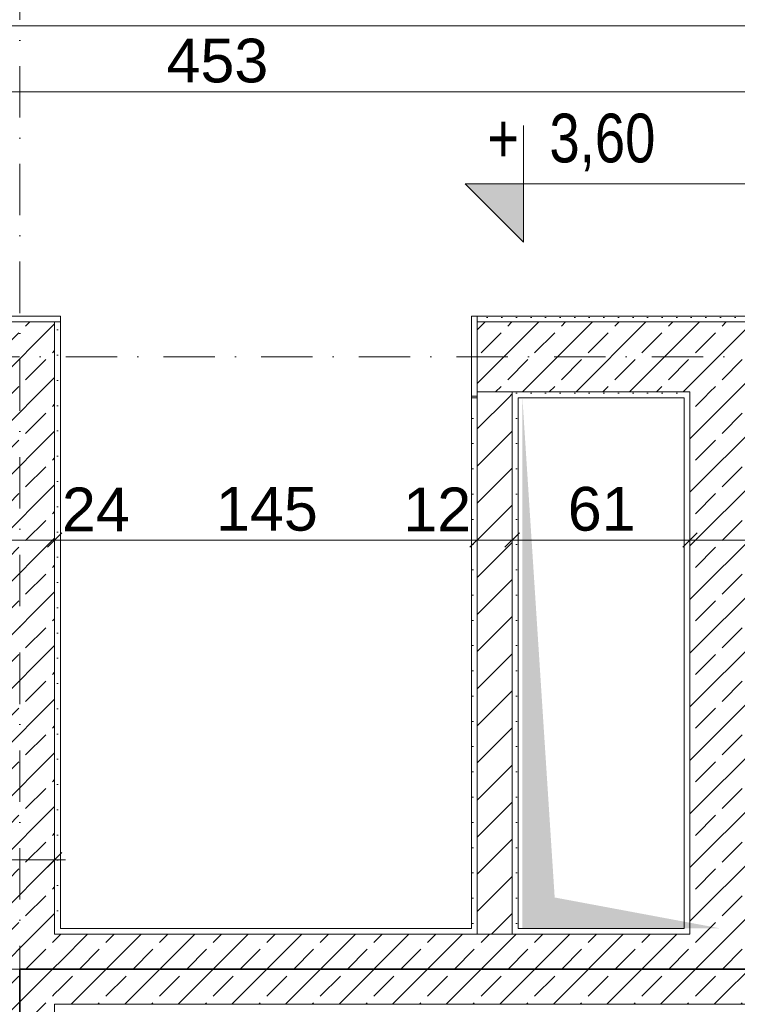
# Model space of a CAD drawing. Header units: millimetres. Extents: x -126905 to -83905, y -179170 to 5194.
# Tile 30 of 70: x -112030 to -109567, y -100087 to -96710. Entities that reach past the tile are written whole.
import ezdxf
from ezdxf.enums import TextEntityAlignment as Align

# ---------------------------------------------------------------- set-up
doc = ezdxf.new("R2010")
doc.units = ezdxf.units.MM
doc.header["$MEASUREMENT"] = 0
doc.linetypes.add('Kropki i Kreski', pattern=[335.138881, 176.388884, -88.194442, 0, -70.555556])
doc.linetypes.add('Kropkowana', pattern=[317.499995, 0, -317.499995])
for name, color, linetype, lineweight in [('Nowe_0_Nr_pióra__21', 7, 'Continuous', 20), ('Nowe_Konstrukcja - Stropy_Nr_pióra__125', 255, 'Continuous', 0), ('Nowe_Konstrukcja - Ściany zew_Nr_pióra__21', 7, 'Continuous', 20), ('Nowe_Konstrukcja - Ściany zew_Nr_pióra__3', 7, 'Continuous', 13), ('Nowe_Konstrukcja - Ściany zew_Nr_pióra__41', 7, 'Continuous', 13), ('Nowe_Konstrukcja - Ściany_Nr_pióra__21', 7, 'Continuous', 20), ('Nowe_Osie_Nr_pióra__4', 8, 'Continuous', 13), ('Nowe_Tabelka_Nr_pióra__3', 7, 'Continuous', 13), ('Nowe_Wymiarowanie - Ogólne_Nr_pióra__42', 8, 'Continuous', 25)]:
    doc.layers.add(name, color=color, linetype=linetype, lineweight=lineweight)
for name, color, linetype, lineweight, true_color in [('Nowe_0_Nr_pióra__8', 7, 'Continuous', 35, 0xa80f02), ('Nowe_Elementy Modelu - Strefy_Nr_pióra__121', 7, 'Continuous', 0, 0xd5e3e3), ('Nowe_Konstrukcja - Ściany zew_Nr_pióra__23', 7, 'Continuous', 13, 0x858585), ('Nowe_Wymiarowanie - Ogólne_Nr_pióra__81', 7, 'Continuous', 13, 0x6a6a6a)]:
    doc.layers.add(name, color=color, linetype=linetype, lineweight=lineweight, true_color=true_color)
for name, color, linetype in [('Nowe_Konstrukcja - Stropy', 7, 'Continuous'), ('Nowe_Konstrukcja - Ściany zew', 7, 'Continuous'), ('Nowe_Osie', 7, 'Continuous'), ('Nowe_Wymiarowanie - Ogólne', 7, 'Continuous')]:
    doc.layers.add(name, color=color, linetype=linetype)
doc.styles.add('STYL_AUTOMATYCZNY_1', font='arial.ttf')
doc.styles.add('STYL_AUTOMATYCZNY_3', font='arial.ttf', dxfattribs={"width": 0.8})
doc.linetypes.add('REI 60', pattern='A,0,[1,PB-ARCH-003 RZUT I PIÄTRA_1.Kondygnacja (1)1.Shx,S=5.15873,R=0,X=0,Y=-0.001199],-650,0', length=650)
doc.dimstyles.new('STYL_AUTOMATYCZNY__1', dxfattribs={"dimtxt": 150, "dimasz": 47.5, "dimexe": 0.18, "dimexo": 0.0625, "dimgap": 0, "dimtad": 1, "dimtih": 1, "dimtoh": 1, "dimdec": 0, "dimlfac": 0.1, "dimzin": 0, "dimdsep": 46, "dimtxsty": 'STYL_AUTOMATYCZNY_1', "dimblk": 'ARROWHEAD_6', "dimblk1": 'ARROWHEAD_6', "dimblk2": 'ARROWHEAD_6', "dimcen": 0.09, "dimse1": 1, "dimse2": 1, "dimclrd": 256, "dimclre": 256, "dimclrt": 8, "dimazin": 0, "dimtfac": 1, "dimtdec": 4, "dimtmove": 0, "dimatfit": 3, "dimfxl": 0, "dimtolj": 1, "dimtzin": 0, "dimarcsym": 0})
doc.dimstyles.new('STYL_AUTOMATYCZNY__2', dxfattribs={"dimtxt": 150, "dimasz": 47.5, "dimexe": 0.18, "dimexo": 0.0625, "dimgap": 0, "dimtad": 1, "dimdec": 0, "dimlfac": 0.1, "dimzin": 0, "dimdsep": 46, "dimtxsty": 'STYL_AUTOMATYCZNY_1', "dimblk": 'ARROWHEAD_6', "dimblk1": 'ARROWHEAD_6', "dimblk2": 'ARROWHEAD_6', "dimcen": 0.09, "dimse1": 1, "dimse2": 1, "dimclrd": 256, "dimclre": 256, "dimclrt": 8, "dimazin": 0, "dimtfac": 1, "dimtdec": 4, "dimtmove": 0, "dimatfit": 3, "dimfxl": 0, "dimtolj": 1, "dimtzin": 0, "dimarcsym": 0})
pattern_1 = [(45, (0, 0), (-91.92388, 91.92388), []), (45, (-45.96, 45.96), (-91.92388, 91.92388), [97.5, -32.5])]
pattern_2 = [(0, (0, 0), (0, 86.60254), [0, -50]), (0, (25, 43.3), (0, 86.60254), [0, -50])]
pattern_3 = [(45, (0, 0), (-63.63961, 63.63961), [])]

# ---------------------------------------------------------------- blocks, each defined once
blk = doc.blocks.new('Strop_1_1', base_point=(-95969.5, -92006.6))
at = {"layer": 'Nowe_Konstrukcja - Stropy_Nr_pióra__125', "color": 255, "linetype": 'Kropkowana', "lineweight": 0, "flags": 128}
blk.add_lwpolyline([(-95969.5, -92006.6), (-121789.5, -92006.6), (-121789.5, -102826.6), (-111909.5, -102826.6), (-111909.5, -100086.6), (-107469, -100086.6), (-107469, -102826.6), (-95969.5, -102826.6)], close=True, dxfattribs=at)
blk = doc.blocks.new('Ściana_4_1', base_point=(-112029.5, -99966.6))
at = {"layer": 'Nowe_Konstrukcja - Ściany zew_Nr_pióra__23', "linetype": 'Continuous', "lineweight": 13, "true_color": 0x858585}
h = blk.add_hatch(dxfattribs=at)
h.set_pattern_fill('Beton_zbrojony_0001', color=252, style=0, pattern_type=2)
h.set_pattern_definition(pattern_1)
h.paths.add_polyline_path([(-111889.5, -100086.6), (-111889.5, -99846.6), (-111909.5, -99846.6), (-111909.5, -100086.6)])
h = blk.add_hatch(dxfattribs=at)
h.set_pattern_fill('Tynk_0001', color=252, style=0, pattern_type=2)
h.set_pattern_definition(pattern_2)
h.paths.add_polyline_path([(-110479.5, -99826.6), (-111889.5, -99826.6), (-111889.5, -99846.6), (-110479.5, -99846.6)])
h = blk.add_hatch(dxfattribs=at)
h.set_pattern_fill('Beton_zbrojony_0001', color=252, style=0, pattern_type=2)
h.set_pattern_definition(pattern_1)
h.paths.add_polyline_path([(-109729.5, -99846.6), (-111889.5, -99846.6), (-111889.5, -100086.6), (-109729.5, -100086.6)])
h = blk.add_hatch(dxfattribs=at)
h.set_pattern_fill('Tynk_0001', color=252, style=0, pattern_type=2)
h.set_pattern_definition(pattern_2)
h.paths.add_polyline_path([(-110479.5, -99846.6), (-110459.5, -99846.6), (-110459.5, -99826.6), (-110479.5, -99826.6)])
h = blk.add_hatch(dxfattribs=at)
h.set_pattern_fill('Tynk_0001', color=252, style=0, pattern_type=2)
h.set_pattern_definition(pattern_2)
h.paths.add_polyline_path([(-110339.5, -99846.6), (-110319.5, -99846.6), (-110319.5, -99826.6), (-110339.5, -99826.6)])
h = blk.add_hatch(dxfattribs=at)
h.set_pattern_fill('Tynk_0001', color=252, style=0, pattern_type=2)
h.set_pattern_definition(pattern_2)
h.paths.add_polyline_path([(-110319.5, -99846.6), (-109749.5, -99846.6), (-109749.5, -99826.6), (-110319.5, -99826.6)])
h = blk.add_hatch(dxfattribs=at)
h.set_pattern_fill('Tynk_0001', color=252, style=0, pattern_type=2)
h.set_pattern_definition(pattern_2)
h.paths.add_polyline_path([(-109749.5, -99846.6), (-109729.5, -99846.6), (-109729.5, -99826.6), (-109749.5, -99826.6)])
h = blk.add_hatch(dxfattribs=at)
h.set_pattern_fill('Beton_zbrojony_0001', color=252, style=0, pattern_type=2)
h.set_pattern_definition(pattern_1)
h.paths.add_polyline_path([(-109729.5, -100086.6), (-109489.5, -100086.6), (-109489.5, -99846.6), (-109729.5, -99846.6)])
h = blk.add_hatch(dxfattribs=at)
h.set_pattern_fill('Tynk_0001', color=252, style=0, pattern_type=2)
h.set_pattern_definition(pattern_2)
h.paths.add_polyline_path([(-107409.5, -100086.6), (-111889.5, -100086.6), (-111889.5, -100106.6), (-107409.5, -100106.6)])
at = {"layer": 'Nowe_Konstrukcja - Ściany zew_Nr_pióra__21', "color": 7, "linetype": 'Continuous', "lineweight": 20, "flags": 128}
for points in [[(-110479.5, -99826.6), (-111889.5, -99826.6)], [(-109749.5, -99826.6), (-110319.5, -99826.6)]]:
    blk.add_lwpolyline(points, dxfattribs=at)
at = {"layer": 'Nowe_Konstrukcja - Ściany zew_Nr_pióra__3', "color": 7, "linetype": 'Continuous', "lineweight": 13}
for p, q in [((-111889.5, -99846.6), (-111909.5, -99846.6)), ((-110459.5, -99846.6), (-111889.5, -99846.6)), ((-110459.5, -99826.6), (-110459.5, -99846.6)), ((-110459.5, -99846.6), (-110339.5, -99846.6)), ((-110339.5, -99846.6), (-110339.5, -99826.6)), ((-109729.5, -99846.6), (-110339.5, -99846.6)), ((-109729.5, -99826.6), (-109729.5, -99846.6)), ((-111909.5, -100086.6), (-111889.5, -100086.6)), ((-111889.5, -100086.6), (-109729.5, -100086.6)), ((-109729.5, -100086.6), (-109489.5, -100086.6))]:
    blk.add_line(p, q, dxfattribs=at)
blk = doc.blocks.new('Ściana_5_1', base_point=(-104389, -97866.6))
at = {"layer": 'Nowe_Konstrukcja - Ściany zew_Nr_pióra__23', "linetype": 'Continuous', "lineweight": 13, "true_color": 0x858585}
h = blk.add_hatch(dxfattribs=at)
h.set_pattern_fill('Tynk_0001', color=252, style=0, pattern_type=2)
h.set_pattern_definition(pattern_2)
h.paths.add_polyline_path([(-110459.5, -97726.6), (-110459.5, -97746.6), (-109089, -97746.6), (-109089, -97726.6)])
h = blk.add_hatch(dxfattribs=at)
h.set_pattern_fill('Beton_zbrojony_0001', color=252, style=0, pattern_type=2)
h.set_pattern_definition(pattern_1)
h.paths.add_polyline_path([(-109729.5, -97746.6), (-110459.5, -97746.6), (-110459.5, -97986.6), (-109729.5, -97986.6)])
h = blk.add_hatch(dxfattribs=at)
h.set_pattern_fill('Beton_zbrojony_0001', color=252, style=0, pattern_type=2)
h.set_pattern_definition(pattern_1)
h.paths.add_polyline_path([(-109729.5, -97986.6), (-109489.5, -97986.6), (-109489.5, -97746.6), (-109729.5, -97746.6)])
h = blk.add_hatch(dxfattribs=at)
h.set_pattern_fill('Tynk_0001', color=252, style=0, pattern_type=2)
h.set_pattern_definition(pattern_2)
h.paths.add_polyline_path([(-110339.5, -98006.6), (-110319.5, -98006.6), (-110319.5, -97986.6), (-110339.5, -97986.6)])
h = blk.add_hatch(dxfattribs=at)
h.set_pattern_fill('Tynk_0001', color=252, style=0, pattern_type=2)
h.set_pattern_definition(pattern_2)
h.paths.add_polyline_path([(-110319.5, -98006.6), (-109749.5, -98006.6), (-109749.5, -97986.6), (-110319.5, -97986.6)])
h = blk.add_hatch(dxfattribs=at)
h.set_pattern_fill('Tynk_0001', color=252, style=0, pattern_type=2)
h.set_pattern_definition(pattern_2)
h.paths.add_polyline_path([(-109749.5, -98006.6), (-109729.5, -98006.6), (-109729.5, -97986.6), (-109749.5, -97986.6)])
at = {"layer": 'Nowe_Konstrukcja - Ściany zew_Nr_pióra__21', "color": 7, "linetype": 'Continuous', "lineweight": 20, "flags": 128}
for points in [[(-109089, -97726.6), (-110459.5, -97726.6)], [(-110459.5, -97726.6), (-110459.5, -98006.6)], [(-110319.5, -98006.6), (-109749.5, -98006.6)]]:
    blk.add_lwpolyline(points, dxfattribs=at)
at = {"layer": 'Nowe_Konstrukcja - Ściany zew_Nr_pióra__3', "color": 7, "linetype": 'Continuous', "lineweight": 13}
for p, q in [((-109729.5, -97746.6), (-110459.5, -97746.6)), ((-109489.5, -97746.6), (-109729.5, -97746.6)), ((-110459.5, -97986.6), (-110459.5, -98006.6)), ((-110339.5, -97986.6), (-110459.5, -97986.6)), ((-110339.5, -98006.6), (-110339.5, -97986.6)), ((-110339.5, -97986.6), (-109729.5, -97986.6)), ((-109729.5, -97986.6), (-109729.5, -98006.6))]:
    blk.add_line(p, q, dxfattribs=at)
blk = doc.blocks.new('Ściana_7_1', base_point=(-110399.5, -99966.6))
at = {"layer": 'Nowe_Konstrukcja - Ściany zew_Nr_pióra__23', "linetype": 'Continuous', "lineweight": 13, "true_color": 0x858585}
h = blk.add_hatch(dxfattribs=at)
h.set_pattern_fill('Bloczki_ceramiczne_0001', color=252, style=0, pattern_type=2)
h.set_pattern_definition(pattern_3)
h.paths.add_polyline_path([(-110459.5, -98006.6), (-110339.5, -98006.6), (-110339.5, -97986.6), (-110459.5, -97986.6)])
h = blk.add_hatch(dxfattribs=at)
h.set_pattern_fill('Tynk_0001', color=252, style=0, pattern_type=2)
h.set_pattern_definition(pattern_2)
h.paths.add_polyline_path([(-110479.5, -98006.6), (-110479.5, -99826.6), (-110459.5, -99826.6), (-110459.5, -98006.6)])
h = blk.add_hatch(dxfattribs=at)
h.set_pattern_fill('Bloczki_ceramiczne_0001', color=252, style=0, pattern_type=2)
h.set_pattern_definition(pattern_3)
h.paths.add_polyline_path([(-110339.5, -99826.6), (-110339.5, -98006.6), (-110459.5, -98006.6), (-110459.5, -99826.6)])
h = blk.add_hatch(dxfattribs=at)
h.set_pattern_fill('Tynk_0001', color=252, style=0, pattern_type=2)
h.set_pattern_definition(pattern_2)
h.paths.add_polyline_path([(-110319.5, -99826.6), (-110319.5, -98006.6), (-110339.5, -98006.6), (-110339.5, -99826.6)])
h = blk.add_hatch(dxfattribs=at)
h.set_pattern_fill('Bloczki_ceramiczne_0001', color=252, style=0, pattern_type=2)
h.set_pattern_definition(pattern_3)
h.paths.add_polyline_path([(-110459.5, -99846.6), (-110339.5, -99846.6), (-110339.5, -99826.6), (-110459.5, -99826.6)])
at = {"layer": 'Nowe_Konstrukcja - Ściany zew_Nr_pióra__21', "color": 7, "linetype": 'Continuous', "lineweight": 20, "flags": 128}
for points in [[(-110459.5, -98006.6), (-110479.5, -98006.6)], [(-110479.5, -98006.6), (-110479.5, -99826.6)], [(-110319.5, -99826.6), (-110319.5, -98006.6)]]:
    blk.add_lwpolyline(points, dxfattribs=at)
at = {"layer": 'Nowe_Konstrukcja - Ściany zew_Nr_pióra__3', "color": 7, "linetype": 'Continuous', "lineweight": 13}
for p, q in [((-110459.5, -97986.6), (-110459.5, -98006.6)), ((-110339.5, -97986.6), (-110459.5, -97986.6)), ((-110339.5, -98006.6), (-110339.5, -97986.6)), ((-110459.5, -98006.6), (-110459.5, -99826.6)), ((-110339.5, -99826.6), (-110339.5, -98006.6)), ((-110459.5, -99826.6), (-110459.5, -99846.6)), ((-110459.5, -99846.6), (-110339.5, -99846.6)), ((-110339.5, -99846.6), (-110339.5, -99826.6))]:
    blk.add_line(p, q, dxfattribs=at)
blk = doc.blocks.new('Ściana_8_1', base_point=(-112029.5, -97746.6))
at = {"layer": 'Nowe_Konstrukcja - Ściany zew_Nr_pióra__23', "linetype": 'Continuous', "lineweight": 13, "true_color": 0x858585}
h = blk.add_hatch(dxfattribs=at)
h.set_pattern_fill('Beton_zbrojony_0001', color=252, style=0, pattern_type=2)
h.set_pattern_definition(pattern_1)
h.paths.add_polyline_path([(-111909.5, -99846.6), (-111909.5, -97746.6), (-112149.5, -97746.6), (-112149.5, -99846.6)])
h = blk.add_hatch(dxfattribs=at)
h.set_pattern_fill('Tynk_0001', color=252, style=0, pattern_type=2)
h.set_pattern_definition(pattern_2)
h.paths.add_polyline_path([(-111889.5, -99826.6), (-111889.5, -97746.6), (-111909.5, -97746.6), (-111909.5, -99826.6)])
h = blk.add_hatch(dxfattribs=at)
h.set_pattern_fill('Beton_zbrojony_0001', color=252, style=0, pattern_type=2)
h.set_pattern_definition(pattern_1)
h.paths.add_polyline_path([(-111909.5, -100086.6), (-111909.5, -99846.6), (-112149.5, -99846.6), (-112149.5, -100086.6)])
h = blk.add_hatch(dxfattribs=at)
h.set_pattern_fill('Tynk_0001', color=252, style=0, pattern_type=2)
h.set_pattern_definition(pattern_2)
h.paths.add_polyline_path([(-111889.5, -99846.6), (-111889.5, -99826.6), (-111909.5, -99826.6), (-111909.5, -99846.6)])
h = blk.add_hatch(dxfattribs=at)
h.set_pattern_fill('Beton_zbrojony_0001', color=252, style=0, pattern_type=2)
h.set_pattern_definition(pattern_1)
h.paths.add_polyline_path([(-112149.5, -100086.6), (-112149.5, -102826.6), (-111909.5, -102826.6), (-111909.5, -100086.6)])
h = blk.add_hatch(dxfattribs=at)
h.set_pattern_fill('Tynk_0001', color=252, style=0, pattern_type=2)
h.set_pattern_definition(pattern_2)
h.paths.add_polyline_path([(-111889.5, -100106.6), (-111889.5, -100086.6), (-111909.5, -100086.6), (-111909.5, -100106.6)])
at = {"layer": 'Nowe_Konstrukcja - Ściany zew_Nr_pióra__21', "color": 7, "linetype": 'Continuous', "lineweight": 20, "flags": 128}
for points in [[(-112149.5, -97746.6), (-111909.5, -97746.6)], [(-111909.5, -97746.6), (-111889.5, -97746.6)], [(-111889.5, -99826.6), (-111889.5, -97746.6)]]:
    blk.add_lwpolyline(points, dxfattribs=at)
at = {"layer": 'Nowe_Konstrukcja - Ściany zew_Nr_pióra__3', "color": 7, "linetype": 'Continuous', "lineweight": 13}
for p, q in [((-111909.5, -99846.6), (-111909.5, -97746.6)), ((-111889.5, -99846.6), (-111909.5, -99846.6)), ((-111909.5, -100086.6), (-111889.5, -100086.6)), ((-111909.5, -102826.6), (-111909.5, -100086.6))]:
    blk.add_line(p, q, dxfattribs=at)
blk = doc.blocks.new('Ściana_22_1', base_point=(-109609.5, -99966.6))
at = {"layer": 'Nowe_Konstrukcja - Ściany zew_Nr_pióra__23', "linetype": 'Continuous', "lineweight": 13, "true_color": 0x858585}
h = blk.add_hatch(dxfattribs=at)
h.set_pattern_fill('Beton_zbrojony_0001', color=252, style=0, pattern_type=2)
h.set_pattern_definition(pattern_1)
h.paths.add_polyline_path([(-109729.5, -98006.6), (-109489.5, -98006.6), (-109489.5, -97986.6), (-109729.5, -97986.6)])
h = blk.add_hatch(dxfattribs=at)
h.set_pattern_fill('Tynk_0001', color=252, style=0, pattern_type=2)
h.set_pattern_definition(pattern_2)
h.paths.add_polyline_path([(-109749.5, -98006.6), (-109749.5, -99826.6), (-109729.5, -99826.6), (-109729.5, -98006.6)])
h = blk.add_hatch(dxfattribs=at)
h.set_pattern_fill('Beton_zbrojony_0001', color=252, style=0, pattern_type=2)
h.set_pattern_definition(pattern_1)
h.paths.add_polyline_path([(-109729.5, -98006.6), (-109729.5, -99826.6), (-109489.5, -99826.6), (-109489.5, -98006.6)])
h = blk.add_hatch(dxfattribs=at)
h.set_pattern_fill('Tynk_0001', color=252, style=0, pattern_type=2)
h.set_pattern_definition(pattern_2)
h.paths.add_polyline_path([(-109469.5, -99826.6), (-109469.5, -98006.6), (-109489.5, -98006.6), (-109489.5, -99826.6)])
h = blk.add_hatch(dxfattribs=at)
h.set_pattern_fill('Beton_zbrojony_0001', color=252, style=0, pattern_type=2)
h.set_pattern_definition(pattern_1)
h.paths.add_polyline_path([(-109729.5, -99846.6), (-109489.5, -99846.6), (-109489.5, -99826.6), (-109729.5, -99826.6)])
at = {"layer": 'Nowe_Konstrukcja - Ściany zew_Nr_pióra__21', "color": 7, "linetype": 'Continuous', "lineweight": 20, "flags": 128}
for points in [[(-109749.5, -98006.6), (-109749.5, -99826.6)], [(-109469.5, -99826.6), (-109469.5, -98006.6)]]:
    blk.add_lwpolyline(points, dxfattribs=at)
at = {"layer": 'Nowe_Konstrukcja - Ściany zew_Nr_pióra__3', "color": 7, "linetype": 'Continuous', "lineweight": 13}
for p, q in [((-109729.5, -97986.6), (-109729.5, -98006.6)), ((-109489.5, -98006.6), (-109489.5, -97986.6)), ((-109729.5, -98006.6), (-109729.5, -99826.6)), ((-109489.5, -99826.6), (-109489.5, -98006.6)), ((-109729.5, -99826.6), (-109729.5, -99846.6)), ((-109489.5, -99846.6), (-109489.5, -99826.6))]:
    blk.add_line(p, q, dxfattribs=at)
blk = doc.blocks.new('Standardowy znacznik osi_3')
at = {"layer": 'Nowe_Osie_Nr_pióra__4', "color": 8, "linetype": 'Kropki i Kreski', "lineweight": 13}
blk.add_line((1000, 0), (16473, 0), dxfattribs=at)
at = {"layer": 'Nowe_Osie_Nr_pióra__4', "color": 8, "lineweight": 13, "style": 'STYL_AUTOMATYCZNY_1'}
for tag, p in [('AC_MarkerText_1_0', (-67.9, -57.1)), ('AC_MarkerText_1_1', (17905.2, -57.1))]:
    blk.add_attdef(tag, text='', height=250, rotation=270, dxfattribs=at).set_placement(p, align=Align.TOP_CENTER)
blk = doc.blocks.new('Standardowy znacznik osi_5')
at = {"layer": 'Nowe_Osie_Nr_pióra__4', "color": 8, "linetype": 'Kropki i Kreski', "lineweight": 13}
blk.add_line((1000, 0), (32849.3, 0), dxfattribs=at)
at = {"layer": 'Nowe_Osie_Nr_pióra__4', "color": 8, "lineweight": 13, "style": 'STYL_AUTOMATYCZNY_1'}
for tag, p in [('AC_MarkerText_1_0', (-250, -239.3)), ('AC_MarkerText_1_1', (34099.3, -239.3))]:
    blk.add_attdef(tag, text='', height=250, rotation=180, dxfattribs=at).set_placement(p, align=Align.TOP_CENTER)
blk = doc.blocks.new('*D230')
at = {"layer": 'Nowe_Wymiarowanie - Ogólne_Nr_pióra__81', "color": 251, "linetype": 'Continuous', "lineweight": 13, "true_color": 0x6a6a6a}
for p, q in [((-118409.5, -96778.5), (-118409.5, -96684.8)), ((-95969.5, -96778.5), (-95969.5, -96684.8)), ((-118447, -96731.6), (-118409.5, -96731.6)), ((-118384.5, -96706.6), (-118434.5, -96756.6)), ((-118409.5, -96731.6), (-95969.5, -96731.6)), ((-95994.5, -96756.6), (-95944.5, -96706.6)), ((-95969.5, -96731.6), (-95932, -96731.6))]:
    blk.add_line(p, q, dxfattribs=at)
at = {"layer": 'Nowe_Wymiarowanie - Ogólne_Nr_pióra__42', "color": 8, "lineweight": 25, "insert": (-107446.9, -96701.6), "char_height": 150, "attachment_point": 7, "style": 'STYL_AUTOMATYCZNY_1'}
blk.add_mtext('\\A1;{\\pql;\\fArial|b0|i0|c238|p0;\\W1.000000;2\xa0244}', dxfattribs=at)
blk = doc.blocks.new('ARROWHEAD_6')
at = {"color": 0, "linetype": 'Continuous', "lineweight": 0}
for p, q in [((0, 0), (-1, 0)), ((-0.5, -0.5), (0.5, 0.5))]:
    blk.add_line(p, q, dxfattribs=at)
blk = doc.blocks.new('*D233')
at = {"layer": 'Nowe_Wymiarowanie - Ogólne_Nr_pióra__81', "color": 251, "linetype": 'Continuous', "lineweight": 13, "true_color": 0x6a6a6a}
for p, q in [((-119436.5, -96126.6), (-119342.7, -96126.6)), ((-119364.6, -96151.6), (-119414.6, -96101.6)), ((-119389.6, -96126.6), (-119389.6, -97746.6)), ((-119436.5, -97746.6), (-119342.7, -97746.6)), ((-119364.6, -97771.6), (-119414.6, -97721.6))]:
    blk.add_line(p, q, dxfattribs=at)
at = {"layer": 'Nowe_Wymiarowanie - Ogólne_Nr_pióra__42', "color": 8, "lineweight": 25, "char_height": 150, "attachment_point": 7, "rotation": 90, "style": 'STYL_AUTOMATYCZNY_1'}
for s, insert in [('\\A1;{\\pql;\\fArial|b0|i0|c238|p0;\\W1.000000;12}', (-119414.6, -96439.7)), ('\\A1;{\\pql;\\fArial|b0|i0|c238|p0;\\W1.000000;162}', (-119419.6, -97108.2))]:
    blk.add_mtext(s, dxfattribs=dict(at, insert=insert))
blk = doc.blocks.new('*D269')
at = {"layer": 'Nowe_Wymiarowanie - Ogólne_Nr_pióra__81', "color": 251, "linetype": 'Continuous', "lineweight": 13, "true_color": 0x6a6a6a}
for p, q in [((-112124.5, -99566.1), (-112174.5, -99616.1)), ((-112149.5, -99637.9), (-112149.5, -99544.2)), ((-111934.5, -99616.1), (-111884.5, -99566.1)), ((-111909.5, -99637.9), (-111909.5, -99544.2)), ((-113719.5, -99591.1), (-112149.5, -99591.1)), ((-112149.5, -99591.1), (-111909.5, -99591.1)), ((-111909.5, -99591.1), (-111872, -99591.1))]:
    blk.add_line(p, q, dxfattribs=at)
blk = doc.blocks.new('*D270')
at = {"layer": 'Nowe_Wymiarowanie - Ogólne_Nr_pióra__81', "color": 251, "linetype": 'Continuous', "lineweight": 13, "true_color": 0x6a6a6a}
for p, q in [((-96203.4, -92011.6), (-96253.4, -91961.6)), ((-96228.4, -91949.1), (-96228.4, -91986.6)), ((-96275.3, -91986.6), (-96181.5, -91986.6)), ((-96228.4, -91986.6), (-96228.4, -97746.6)), ((-96203.4, -97771.6), (-96253.4, -97721.6))]:
    blk.add_line(p, q, dxfattribs=at)
at = {"layer": 'Nowe_Wymiarowanie - Ogólne_Nr_pióra__42', "color": 8, "lineweight": 25, "insert": (-96258.4, -95038.2), "char_height": 150, "attachment_point": 7, "rotation": 90, "style": 'STYL_AUTOMATYCZNY_1'}
blk.add_mtext('\\A1;{\\pql;\\fArial|b0|i0|c238|p0;\\W1.000000;576}', dxfattribs=at)
blk = doc.blocks.new('*D272')
at = {"layer": 'Nowe_Wymiarowanie - Ogólne_Nr_pióra__81', "color": 251, "linetype": 'Continuous', "lineweight": 13, "true_color": 0x6a6a6a}
for p, q in [((-96275.3, -97986.6), (-96181.5, -97986.6)), ((-96203.4, -98011.6), (-96253.4, -97961.6)), ((-96228.4, -97986.6), (-96228.4, -102846.6)), ((-96275.3, -102846.6), (-96181.5, -102846.6)), ((-96203.4, -102871.6), (-96253.4, -102821.6))]:
    blk.add_line(p, q, dxfattribs=at)
at = {"layer": 'Nowe_Wymiarowanie - Ogólne_Nr_pióra__42', "color": 8, "lineweight": 25, "char_height": 150, "attachment_point": 7, "rotation": 90, "style": 'STYL_AUTOMATYCZNY_1'}
for s, insert in [('\\A1;{\\pql;\\fArial|b0|i0|c238|p0;\\W1.000000;24}', (-96253.4, -98294.3)), ('\\A1;{\\pql;\\fArial|b0|i0|c238|p0;\\W1.000000;486}', (-96258.4, -100588.2)), ('\\A1;{\\pql;\\fArial|b0|i0|c238|p0;\\W1.000000;24}', (-96258.4, -102821.6))]:
    blk.add_mtext(s, dxfattribs=dict(at, insert=insert))
blk = doc.blocks.new('*D275')
at = {"layer": 'Nowe_Wymiarowanie - Ogólne_Nr_pióra__81', "color": 251, "linetype": 'Continuous', "lineweight": 13, "true_color": 0x6a6a6a}
for p, q in [((-109729.5, -98447.7), (-109729.5, -98541.5)), ((-109489.5, -98447.7), (-109489.5, -98541.5)), ((-109754.5, -98519.6), (-109704.5, -98469.6)), ((-109489.5, -98494.6), (-109729.5, -98494.6)), ((-109514.5, -98519.6), (-109464.5, -98469.6))]:
    blk.add_line(p, q, dxfattribs=at)
blk = doc.blocks.new('*D276')
at = {"layer": 'Nowe_Wymiarowanie - Ogólne_Nr_pióra__81', "color": 251, "linetype": 'Continuous', "lineweight": 13, "true_color": 0x6a6a6a}
for p, q in [((-110339.5, -98447.7), (-110339.5, -98541.5)), ((-109729.5, -98447.7), (-109729.5, -98541.5)), ((-110364.5, -98519.6), (-110314.5, -98469.6)), ((-109729.5, -98494.6), (-110339.5, -98494.6)), ((-109754.5, -98519.6), (-109704.5, -98469.6))]:
    blk.add_line(p, q, dxfattribs=at)
at = {"layer": 'Nowe_Wymiarowanie - Ogólne_Nr_pióra__42', "color": 8, "lineweight": 25, "insert": (-110148.9, -98464.6), "char_height": 150, "attachment_point": 7, "style": 'STYL_AUTOMATYCZNY_1'}
blk.add_mtext('\\A1;{\\pql;\\fArial|b0|i0|c238|p0;\\W1.000000;61}', dxfattribs=at)
blk = doc.blocks.new('*D277')
at = {"layer": 'Nowe_Wymiarowanie - Ogólne_Nr_pióra__81', "color": 251, "linetype": 'Continuous', "lineweight": 13, "true_color": 0x6a6a6a}
for p, q in [((-110459.5, -98447.7), (-110459.5, -98541.5)), ((-110339.5, -98447.7), (-110339.5, -98541.5)), ((-110484.5, -98519.6), (-110434.5, -98469.6)), ((-110339.5, -98494.6), (-110459.5, -98494.6)), ((-110364.5, -98519.6), (-110314.5, -98469.6))]:
    blk.add_line(p, q, dxfattribs=at)
blk = doc.blocks.new('*D278')
at = {"layer": 'Nowe_Wymiarowanie - Ogólne_Nr_pióra__81', "color": 251, "linetype": 'Continuous', "lineweight": 13, "true_color": 0x6a6a6a}
for p, q in [((-111909.5, -98447.7), (-111909.5, -98541.5)), ((-110459.5, -98447.7), (-110459.5, -98541.5)), ((-111934.5, -98519.6), (-111884.5, -98469.6)), ((-110459.5, -98494.6), (-111909.5, -98494.6)), ((-110484.5, -98519.6), (-110434.5, -98469.6))]:
    blk.add_line(p, q, dxfattribs=at)
at = {"layer": 'Nowe_Wymiarowanie - Ogólne_Nr_pióra__42', "color": 8, "lineweight": 25, "char_height": 150, "attachment_point": 7, "style": 'STYL_AUTOMATYCZNY_1'}
for s, insert in [('\\A1;{\\pql;\\fArial|b0|i0|c238|p0;\\W1.000000;24}', (-111884.5, -98464.6)), ('\\A1;{\\pql;\\fArial|b0|i0|c238|p0;\\W1.000000;145}', (-111356.1, -98464.6)), ('\\A1;{\\pql;\\fArial|b0|i0|c238|p0;\\W1.000000;12}', (-110713.3, -98464.6))]:
    blk.add_mtext(s, dxfattribs=dict(at, insert=insert))
blk = doc.blocks.new('*D279')
at = {"layer": 'Nowe_Wymiarowanie - Ogólne_Nr_pióra__81', "color": 251, "linetype": 'Continuous', "lineweight": 13, "true_color": 0x6a6a6a}
for p, q in [((-112149.5, -98447.7), (-112149.5, -98541.5)), ((-112174.5, -98519.6), (-112124.5, -98469.6)), ((-111909.5, -98494.6), (-112149.5, -98494.6)), ((-111934.5, -98519.6), (-111884.5, -98469.6))]:
    blk.add_line(p, q, dxfattribs=at)
blk = doc.blocks.new('*D317')
at = {"layer": 'Nowe_Wymiarowanie - Ogólne_Nr_pióra__81', "color": 251, "linetype": 'Continuous', "lineweight": 13, "true_color": 0x6a6a6a}
for p, q in [((-113594.5, -96932.3), (-113644.5, -96982.3)), ((-113619.5, -97004.2), (-113619.5, -96910.4)), ((-109064, -96932.3), (-109114, -96982.3)), ((-109089, -97004.2), (-109089, -96910.4)), ((-113619.5, -96957.3), (-109089, -96957.3))]:
    blk.add_line(p, q, dxfattribs=at)
at = {"layer": 'Nowe_Wymiarowanie - Ogólne_Nr_pióra__42', "color": 8, "lineweight": 25, "insert": (-111525.9, -96927.3), "char_height": 150, "attachment_point": 7, "style": 'STYL_AUTOMATYCZNY_1'}
blk.add_mtext('\\A1;{\\pql;\\fArial|b0|i0|c238|p0;\\W1.000000;453}', dxfattribs=at)

msp = doc.modelspace()

# ---------------------------------------------------------------- hatches: boundary and pattern name
at = {"layer": 'Nowe_Konstrukcja - Ściany zew_Nr_pióra__41', "linetype": 'Continuous', "lineweight": 13}
msp.add_hatch(color=7, dxfattribs=at).paths.add_polyline_path([(-110300.6, -97472.8), (-110300.6, -97272.8), (-110500.6, -97272.8)])
at = {"layer": 'Nowe_Konstrukcja - Ściany zew_Nr_pióra__41', "linetype": 'Continuous', "lineweight": 0, "true_color": 0x333333}
msp.add_hatch(color=250, dxfattribs=at).paths.add_polyline_path([(-110304.5, -98006.6), (-110304.5, -99826.6), (-109624.5, -99826.6), (-110193.7, -99720.4)])

# ---------------------------------------------------------------- linework, layer by layer
at = {"layer": 'Nowe_0_Nr_pióra__21', "color": 7, "linetype": 'Continuous', "lineweight": 20, "flags": 128}
msp.add_lwpolyline([(-110300.6, -97072.8), (-110300.6, -97472.8), (-110300.6, -97272.8), (-110500.6, -97272.8), (-110300.6, -97472.8), (-110300.6, -97272.8), (-109100.6, -97272.8)], dxfattribs=at)
at = {"layer": 'Nowe_0_Nr_pióra__8', "color": 14, "linetype": 'REI 60', "lineweight": 35, "true_color": 0xa80f02}
msp.add_lwpolyline([(-107469, -102966.6), (-112029.5, -102966.6), (-112029.5, -99966.6), (-107529.5, -99966.6), (-107529.5, -97866.6)], dxfattribs=at)
at = {"layer": 'Nowe_Elementy Modelu - Strefy_Nr_pióra__121', "color": 254, "linetype": 'Continuous', "lineweight": 0, "true_color": 0xd5e3e3, "flags": 128}
msp.add_lwpolyline([(-110479.4, -99826.6), (-110479.5, -97726.6), (-105589.5, -97726.6), (-95969.5, -97726.6), (-95969.5, -96146.6), (-111429.5, -96146.6), (-114206.4, -96146.6), (-114206.4, -96206.6), (-115006.4, -96206.6), (-115006.4, -96146.6), (-117749.5, -96146.6), (-117749.5, -97726.6), (-111889.5, -97726.7), (-111889.4, -99826.7)], close=True, dxfattribs=at)
at = {"layer": 'Nowe_Konstrukcja - Ściany_Nr_pióra__21', "color": 7, "linetype": 'Continuous', "lineweight": 20, "flags": 128}
for points in [[(-112170.6, -97726.7), (-111889.5, -97726.7), (-111889.5, -97746.6), (-112170.6, -97746.6)], [(-110459.5, -98001.4), (-110479.5, -98001.4), (-110479.5, -97726.6), (-110459.5, -97726.6)]]:
    msp.add_lwpolyline(points, close=True, dxfattribs=at)

# ---------------------------------------------------------------- block references
at = {"layer": 'Nowe_Konstrukcja - Stropy', "color": 255, "linetype": 'Kropkowana', "lineweight": 0}
msp.add_blockref('Strop_1_1', (-95969.5, -92006.6), dxfattribs=at)
at = {"layer": 'Nowe_Konstrukcja - Ściany zew', "color": 7, "lineweight": 20}
for name, p in [('Ściana_5_1', (-104389, -97866.6)), ('Ściana_8_1', (-112029.5, -97746.6)), ('Ściana_7_1', (-110399.5, -99966.6)), ('Ściana_22_1', (-109609.5, -99966.6)), ('Ściana_4_1', (-112029.5, -99966.6))]:
    msp.add_blockref(name, p, dxfattribs=at)
at = {"layer": 'Nowe_Osie', "color": 8, "linetype": 'Continuous', "lineweight": 15, "zscale": 1000}
for name, p, rotation in [('Standardowy znacznik osi_3', (-112029.5, -106426.6), 90), ('Standardowy znacznik osi_5', (-91921.8, -97866.6), 180), ('Standardowy znacznik osi_5', (-91921.8, -99966.6), 180)]:
    msp.add_blockref(name, p, dxfattribs=dict(at, rotation=rotation))

# ---------------------------------------------------------------- texts
at = {"layer": 'Nowe_Tabelka_Nr_pióra__3', "color": 7, "linetype": 'Continuous', "lineweight": 13, "insert": (-110424.7, -97230.6), "char_height": 167.188, "attachment_point": 7, "style": 'STYL_AUTOMATYCZNY_3'}
msp.add_mtext('\\A1;{\\pql;\\fArial|b0|i0|c238|p0;\\W0.800000;+  3,60}', dxfattribs=at)

# ---------------------------------------------------------------- dimensions: what is measured, and where the dimension line sits
at = {"layer": 'Nowe_Wymiarowanie - Ogólne', "color": 251, "linetype": 'Continuous', "lineweight": 13, "true_color": 0x6a6a6a}
for base, p1, p2, picture, middle in [((-96228.4, -97746.6), (-115107, -91986.6), (-100109.5, -97746.6), '*D270', (-96333.4, -94867)), ((-119389.6, -97746.6), (-108879.5, -96126.6), (-118409.5, -97746.6), '*D233', (-119494.6, -96937)), ((-96228.4, -102846.6), (-100109.5, -97986.6), (-120469.2, -102846.6), '*D272', (-96333.4, -100417))]:
    dim = msp.add_linear_dim(base=base, p1=p1, p2=p2, angle=270, dimstyle='STYL_AUTOMATYCZNY__2', dxfattribs=at)
    dim.commit()
    dim.dimension.update_dxf_attribs({"geometry": picture, "text_midpoint": middle, "dimtype": 160, "text_rotation": 90})
for base, p1, p2, picture, middle in [((-95969.5, -96731.6), (-118409.5, -97726.6), (-95969.5, -97726.6), '*D230', (-107189.6, -96626.6)), ((-109089, -96957.3), (-113619.5, -97726.6), (-109089, -97726.6), '*D317', (-111354.7, -96852.3)), ((-111909.5, -99591.1), (-112149.5, -100286.6), (-111909.5, -100296.6), '*D269', (-112289.2, -99486.1))]:
    dim = msp.add_linear_dim(base=base, p1=p1, p2=p2, dimstyle='STYL_AUTOMATYCZNY__1', dxfattribs=at)
    dim.commit()
    dim.dimension.update_dxf_attribs({"geometry": picture, "text_midpoint": middle, "dimtype": 160})
for base, p1, p2, picture, middle in [((-111909.5, -98494.6), (-110459.5, -97986.6), (-111909.5, -100296.6), '*D278', (-111184.9, -98389.6)), ((-110459.5, -98494.6), (-110339.5, -98006.6), (-110459.5, -97986.6), '*D277', (-110599.2, -98389.6)), ((-110339.5, -98494.6), (-109729.5, -98916.6), (-110339.5, -98006.6), '*D276', (-110034.8, -98389.6)), ((-112149.5, -98494.6), (-111909.5, -100296.6), (-112149.5, -100286.6), '*D279', (-111770.4, -98389.6)), ((-109729.5, -98494.6), (-109489.5, -98916.6), (-109729.5, -98916.6), '*D275', (-109350.4, -98389.6))]:
    dim = msp.add_linear_dim(base=base, p1=p1, p2=p2, angle=180, dimstyle='STYL_AUTOMATYCZNY__1', dxfattribs=at)
    dim.commit()
    dim.dimension.update_dxf_attribs({"geometry": picture, "text_midpoint": middle, "dimtype": 160})

doc.saveas('drawing.dxf')
